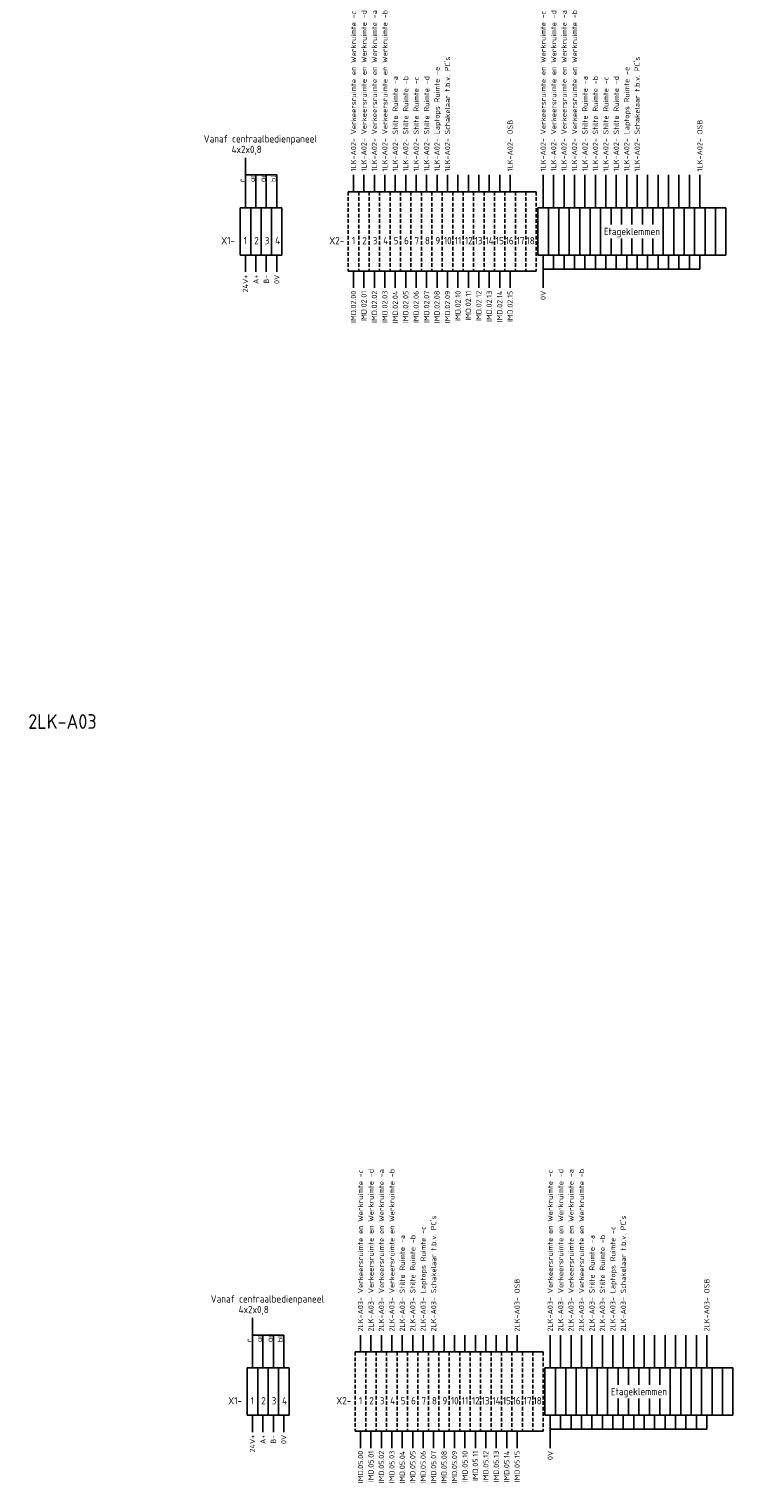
# Model space of a CAD drawing. Extents: x -1224 to 18134, y -20786 to 3554.
# Tile 17 of 88: x 4251 to 4491, y -7765 to -7268. Entities that reach past the tile are written whole.
import ezdxf
from ezdxf.enums import TextEntityAlignment as Align

# ---------------------------------------------------------------- set-up
doc = ezdxf.new("R2010")
doc.units = 0
doc.linetypes.add('HIDDEN2', pattern=[1.875, 1.25, -0.625])
doc.layers.add('EL$1----', color=3, linetype='CONTINUOUS')
doc.styles.add('BURO-018', font='ISO.shx', dxfattribs={"height": 1.8})
doc.styles.add('BURO-025', font='ISO.shx', dxfattribs={"height": 2.5})
doc.styles.add('BURO-050', font='ISO.shx', dxfattribs={"height": 5})

msp = doc.modelspace()

# ---------------------------------------------------------------- linework, layer by layer
at = {"layer": 'EL$1----', "color": 1}
for p, q in [((4324.59, -7329.52), (4324.59, -7312.46)), ((4335.3, -7318.31), (4324.59, -7318.31)), ((4328.16, -7329.52), (4328.16, -7318.31)), ((4331.73, -7329.52), (4331.73, -7318.31)), ((4335.3, -7329.52), (4335.3, -7318.31)), ((4361.51, -7324.05), (4361.51, -7318.31)), ((4365.07, -7324.05), (4365.07, -7318.31)), ((4368.64, -7324.05), (4368.64, -7318.31)), ((4372.21, -7324.05), (4372.21, -7318.31)), ((4375.77, -7324.05), (4375.77, -7318.31)), ((4379.34, -7324.05), (4379.34, -7318.31)), ((4382.91, -7324.05), (4382.91, -7318.31)), ((4386.48, -7324.05), (4386.48, -7318.31)), ((4390.04, -7324.05), (4390.04, -7318.31)), ((4393.61, -7324.05), (4393.61, -7318.31)), ((4397.18, -7324.05), (4397.18, -7318.31)), ((4400.74, -7324.05), (4400.74, -7318.31)), ((4404.31, -7324.05), (4404.31, -7318.31)), ((4407.88, -7324.05), (4407.88, -7318.31)), ((4411.45, -7324.05), (4411.45, -7318.31)), ((4415.01, -7324.05), (4415.01, -7318.31)), ((4426.3, -7329.52), (4426.3, -7318.31)), ((4429.87, -7329.52), (4429.87, -7318.31)), ((4433.43, -7329.52), (4433.43, -7318.31)), ((4437, -7329.52), (4437, -7318.31)), ((4440.57, -7329.52), (4440.57, -7318.31)), ((4444.14, -7329.52), (4444.14, -7318.31)), ((4447.7, -7329.52), (4447.7, -7318.31)), ((4451.27, -7329.52), (4451.27, -7318.31)), ((4454.84, -7329.52), (4454.84, -7318.31)), ((4458.4, -7329.52), (4458.4, -7318.31)), ((4461.97, -7329.52), (4461.97, -7318.31)), ((4465.54, -7329.52), (4465.54, -7318.31)), ((4469.11, -7329.52), (4469.11, -7318.31)), ((4472.67, -7329.52), (4472.67, -7318.31)), ((4476.24, -7329.52), (4476.24, -7318.31)), ((4479.81, -7329.52), (4479.81, -7318.31)), ((4324.59, -7345.67), (4324.59, -7351.41)), ((4328.16, -7345.67), (4328.16, -7351.41)), ((4331.73, -7345.67), (4331.73, -7351.41)), ((4335.3, -7345.67), (4335.3, -7351.41)), ((4426.3, -7345.67), (4426.3, -7356.88)), ((4429.87, -7345.67), (4429.87, -7350.44)), ((4433.43, -7345.67), (4433.43, -7350.44)), ((4437, -7345.67), (4437, -7350.44)), ((4440.57, -7345.67), (4440.57, -7350.44)), ((4444.14, -7345.67), (4444.14, -7350.44)), ((4447.7, -7345.67), (4447.7, -7350.44)), ((4451.27, -7345.67), (4451.27, -7350.44)), ((4454.84, -7345.67), (4454.84, -7350.44)), ((4458.4, -7345.67), (4458.4, -7350.44)), ((4461.97, -7345.67), (4461.97, -7350.44)), ((4465.54, -7345.67), (4465.54, -7350.44)), ((4469.11, -7345.67), (4469.11, -7350.44)), ((4472.67, -7345.67), (4472.67, -7350.44)), ((4476.24, -7345.67), (4476.24, -7350.44)), ((4479.81, -7345.67), (4479.81, -7350.44)), ((4361.51, -7351.14), (4361.51, -7356.88)), ((4365.07, -7351.14), (4365.07, -7356.88)), ((4368.64, -7351.14), (4368.64, -7356.88)), ((4372.21, -7351.14), (4372.21, -7356.88)), ((4375.77, -7351.14), (4375.77, -7356.88)), ((4379.34, -7351.14), (4379.34, -7356.88)), ((4382.91, -7351.14), (4382.91, -7356.88)), ((4386.48, -7351.14), (4386.48, -7356.88)), ((4390.04, -7351.14), (4390.04, -7356.88)), ((4393.61, -7351.14), (4393.61, -7356.88)), ((4397.18, -7351.14), (4397.18, -7356.88)), ((4400.74, -7351.14), (4400.74, -7356.88)), ((4404.31, -7351.14), (4404.31, -7356.88)), ((4407.88, -7351.14), (4407.88, -7356.88)), ((4411.45, -7351.14), (4411.45, -7356.88)), ((4415.01, -7351.14), (4415.01, -7356.88)), ((4429.87, -7350.44), (4426.3, -7350.44)), ((4433.43, -7350.44), (4429.87, -7350.44)), ((4437, -7350.44), (4433.43, -7350.44)), ((4440.57, -7350.44), (4437, -7350.44)), ((4444.14, -7350.44), (4440.57, -7350.44)), ((4447.7, -7350.44), (4444.14, -7350.44)), ((4451.27, -7350.44), (4447.7, -7350.44)), ((4454.84, -7350.44), (4451.27, -7350.44)), ((4458.4, -7350.44), (4454.84, -7350.44)), ((4461.97, -7350.44), (4458.4, -7350.44)), ((4465.54, -7350.44), (4461.97, -7350.44)), ((4469.11, -7350.44), (4465.54, -7350.44)), ((4472.67, -7350.44), (4469.11, -7350.44)), ((4476.24, -7350.44), (4472.67, -7350.44)), ((4479.81, -7350.44), (4476.24, -7350.44)), ((4326.99, -7725.59), (4326.99, -7708.54)), ((4337.69, -7714.39), (4326.99, -7714.39)), ((4330.56, -7725.59), (4330.56, -7714.39)), ((4334.13, -7725.59), (4334.13, -7714.39)), ((4337.69, -7725.59), (4337.69, -7714.39)), ((4363.9, -7720.12), (4363.9, -7714.39)), ((4367.47, -7720.12), (4367.47, -7714.39)), ((4371.04, -7720.12), (4371.04, -7714.39)), ((4374.61, -7720.12), (4374.61, -7714.39)), ((4378.17, -7720.12), (4378.17, -7714.39)), ((4381.74, -7720.12), (4381.74, -7714.39)), ((4385.31, -7720.12), (4385.31, -7714.39)), ((4388.87, -7720.12), (4388.87, -7714.39)), ((4392.44, -7720.12), (4392.44, -7714.39)), ((4396.01, -7720.12), (4396.01, -7714.39)), ((4399.58, -7720.12), (4399.58, -7714.39)), ((4403.14, -7720.12), (4403.14, -7714.39)), ((4406.71, -7720.12), (4406.71, -7714.39)), ((4410.28, -7720.12), (4410.28, -7714.39)), ((4413.84, -7720.12), (4413.84, -7714.39)), ((4417.41, -7720.12), (4417.41, -7714.39)), ((4428.7, -7725.59), (4428.7, -7714.39)), ((4432.27, -7725.59), (4432.27, -7714.39)), ((4435.83, -7725.59), (4435.83, -7714.39)), ((4439.4, -7725.59), (4439.4, -7714.39)), ((4442.97, -7725.59), (4442.97, -7714.39)), ((4446.53, -7725.59), (4446.53, -7714.39)), ((4450.1, -7725.59), (4450.1, -7714.39)), ((4453.67, -7725.59), (4453.67, -7714.39)), ((4457.24, -7725.59), (4457.24, -7714.39)), ((4460.8, -7725.59), (4460.8, -7714.39)), ((4464.37, -7725.59), (4464.37, -7714.39)), ((4467.94, -7725.59), (4467.94, -7714.39)), ((4471.5, -7725.59), (4471.5, -7714.39)), ((4475.07, -7725.59), (4475.07, -7714.39)), ((4478.64, -7725.59), (4478.64, -7714.39)), ((4482.21, -7725.59), (4482.21, -7714.39)), ((4326.99, -7741.75), (4326.99, -7747.48)), ((4330.56, -7741.75), (4330.56, -7747.48)), ((4334.13, -7741.75), (4334.13, -7747.48)), ((4337.69, -7741.75), (4337.69, -7747.48)), ((4428.7, -7741.75), (4428.7, -7752.95)), ((4432.27, -7741.75), (4432.27, -7746.52)), ((4435.83, -7741.75), (4435.83, -7746.52)), ((4439.4, -7741.75), (4439.4, -7746.52)), ((4442.97, -7741.75), (4442.97, -7746.52)), ((4446.53, -7741.75), (4446.53, -7746.52)), ((4450.1, -7741.75), (4450.1, -7746.52)), ((4453.67, -7741.75), (4453.67, -7746.52)), ((4457.24, -7741.75), (4457.24, -7746.52)), ((4460.8, -7741.75), (4460.8, -7746.52)), ((4464.37, -7741.75), (4464.37, -7746.52)), ((4467.94, -7741.75), (4467.94, -7746.52)), ((4471.5, -7741.75), (4471.5, -7746.52)), ((4475.07, -7741.75), (4475.07, -7746.52)), ((4478.64, -7741.75), (4478.64, -7746.52)), ((4482.21, -7741.75), (4482.21, -7746.52)), ((4363.9, -7747.22), (4363.9, -7752.95)), ((4367.47, -7747.22), (4367.47, -7752.95)), ((4371.04, -7747.22), (4371.04, -7752.95)), ((4374.61, -7747.22), (4374.61, -7752.95)), ((4378.17, -7747.22), (4378.17, -7752.95)), ((4381.74, -7747.22), (4381.74, -7752.95)), ((4385.31, -7747.22), (4385.31, -7752.95)), ((4388.87, -7747.22), (4388.87, -7752.95)), ((4392.44, -7747.22), (4392.44, -7752.95)), ((4396.01, -7747.22), (4396.01, -7752.95)), ((4399.58, -7747.22), (4399.58, -7752.95)), ((4403.14, -7747.22), (4403.14, -7752.95)), ((4406.71, -7747.22), (4406.71, -7752.95)), ((4410.28, -7747.22), (4410.28, -7752.95)), ((4413.84, -7747.22), (4413.84, -7752.95)), ((4417.41, -7747.22), (4417.41, -7752.95)), ((4432.27, -7746.52), (4428.7, -7746.52)), ((4435.83, -7746.52), (4432.27, -7746.52)), ((4439.4, -7746.52), (4435.83, -7746.52)), ((4442.97, -7746.52), (4439.4, -7746.52)), ((4446.53, -7746.52), (4442.97, -7746.52)), ((4450.1, -7746.52), (4446.53, -7746.52)), ((4453.67, -7746.52), (4450.1, -7746.52)), ((4457.24, -7746.52), (4453.67, -7746.52)), ((4460.8, -7746.52), (4457.24, -7746.52)), ((4464.37, -7746.52), (4460.8, -7746.52)), ((4467.94, -7746.52), (4464.37, -7746.52)), ((4471.5, -7746.52), (4467.94, -7746.52)), ((4475.07, -7746.52), (4471.5, -7746.52)), ((4478.64, -7746.52), (4475.07, -7746.52)), ((4482.21, -7746.52), (4478.64, -7746.52))]:
    msp.add_line(p, q, dxfattribs=at)
at = {"layer": 'EL$1----', "color": 1, "linetype": 'Continuous'}
for p, q in [((4359.72, -7324.05), (4363.29, -7324.05)), ((4363.29, -7324.05), (4366.86, -7324.05)), ((4366.86, -7324.05), (4370.42, -7324.05)), ((4370.42, -7324.05), (4373.99, -7324.05)), ((4373.99, -7324.05), (4377.56, -7324.05)), ((4377.56, -7324.05), (4381.13, -7324.05)), ((4381.13, -7324.05), (4384.69, -7324.05)), ((4384.69, -7324.05), (4388.26, -7324.05)), ((4388.26, -7324.05), (4391.83, -7324.05)), ((4391.83, -7324.05), (4395.39, -7324.05)), ((4395.39, -7324.05), (4398.96, -7324.05)), ((4398.96, -7324.05), (4402.53, -7324.05)), ((4402.53, -7324.05), (4406.1, -7324.05)), ((4406.1, -7324.05), (4409.66, -7324.05)), ((4409.66, -7324.05), (4413.23, -7324.05)), ((4413.23, -7324.05), (4416.8, -7324.05)), ((4416.8, -7324.05), (4420.36, -7324.05)), ((4420.36, -7324.05), (4423.93, -7324.05)), ((4363.29, -7351.14), (4359.72, -7351.14)), ((4366.86, -7351.14), (4363.29, -7351.14)), ((4370.42, -7351.14), (4366.86, -7351.14)), ((4373.99, -7351.14), (4370.42, -7351.14)), ((4377.56, -7351.14), (4373.99, -7351.14)), ((4381.13, -7351.14), (4377.56, -7351.14)), ((4384.69, -7351.14), (4381.13, -7351.14)), ((4388.26, -7351.14), (4384.69, -7351.14)), ((4391.83, -7351.14), (4388.26, -7351.14)), ((4395.39, -7351.14), (4391.83, -7351.14)), ((4398.96, -7351.14), (4395.39, -7351.14)), ((4402.53, -7351.14), (4398.96, -7351.14)), ((4406.1, -7351.14), (4402.53, -7351.14)), ((4409.66, -7351.14), (4406.1, -7351.14)), ((4413.23, -7351.14), (4409.66, -7351.14)), ((4416.8, -7351.14), (4413.23, -7351.14)), ((4420.36, -7351.14), (4416.8, -7351.14)), ((4423.93, -7351.14), (4420.36, -7351.14)), ((4362.12, -7720.12), (4365.69, -7720.12)), ((4365.69, -7720.12), (4369.25, -7720.12)), ((4369.25, -7720.12), (4372.82, -7720.12)), ((4372.82, -7720.12), (4376.39, -7720.12)), ((4376.39, -7720.12), (4379.96, -7720.12)), ((4379.96, -7720.12), (4383.52, -7720.12)), ((4383.52, -7720.12), (4387.09, -7720.12)), ((4387.09, -7720.12), (4390.66, -7720.12)), ((4390.66, -7720.12), (4394.22, -7720.12)), ((4394.22, -7720.12), (4397.79, -7720.12)), ((4397.79, -7720.12), (4401.36, -7720.12)), ((4401.36, -7720.12), (4404.93, -7720.12)), ((4404.93, -7720.12), (4408.49, -7720.12)), ((4408.49, -7720.12), (4412.06, -7720.12)), ((4412.06, -7720.12), (4415.63, -7720.12)), ((4415.63, -7720.12), (4419.2, -7720.12)), ((4419.2, -7720.12), (4422.76, -7720.12)), ((4422.76, -7720.12), (4426.33, -7720.12)), ((4365.69, -7747.22), (4362.12, -7747.22)), ((4369.25, -7747.22), (4365.69, -7747.22)), ((4372.82, -7747.22), (4369.25, -7747.22)), ((4376.39, -7747.22), (4372.82, -7747.22)), ((4379.96, -7747.22), (4376.39, -7747.22)), ((4383.52, -7747.22), (4379.96, -7747.22)), ((4387.09, -7747.22), (4383.52, -7747.22)), ((4390.66, -7747.22), (4387.09, -7747.22)), ((4394.22, -7747.22), (4390.66, -7747.22)), ((4397.79, -7747.22), (4394.22, -7747.22)), ((4401.36, -7747.22), (4397.79, -7747.22)), ((4404.93, -7747.22), (4401.36, -7747.22)), ((4408.49, -7747.22), (4404.93, -7747.22)), ((4412.06, -7747.22), (4408.49, -7747.22)), ((4415.63, -7747.22), (4412.06, -7747.22)), ((4419.2, -7747.22), (4415.63, -7747.22)), ((4422.76, -7747.22), (4419.2, -7747.22)), ((4426.33, -7747.22), (4422.76, -7747.22))]:
    msp.add_line(p, q, dxfattribs=at)
at = {"layer": 'EL$1----', "color": 1, "linetype": 'HIDDEN2'}
for p, q in [((4359.72, -7324.05), (4359.72, -7351.14)), ((4363.29, -7324.05), (4363.29, -7351.14)), ((4363.29, -7324.05), (4363.29, -7351.14)), ((4366.86, -7324.05), (4366.86, -7351.14)), ((4366.86, -7324.05), (4366.86, -7351.14)), ((4370.42, -7324.05), (4370.42, -7351.14)), ((4370.42, -7324.05), (4370.42, -7351.14)), ((4373.99, -7324.05), (4373.99, -7351.14)), ((4373.99, -7324.05), (4373.99, -7351.14)), ((4377.56, -7324.05), (4377.56, -7351.14)), ((4377.56, -7324.05), (4377.56, -7351.14)), ((4381.13, -7324.05), (4381.13, -7351.14)), ((4381.13, -7324.05), (4381.13, -7351.14)), ((4384.69, -7324.05), (4384.69, -7351.14)), ((4384.69, -7324.05), (4384.69, -7351.14)), ((4388.26, -7324.05), (4388.26, -7351.14)), ((4388.26, -7324.05), (4388.26, -7351.14)), ((4391.83, -7324.05), (4391.83, -7351.14)), ((4391.83, -7324.05), (4391.83, -7351.14)), ((4395.39, -7324.05), (4395.39, -7351.14)), ((4395.39, -7324.05), (4395.39, -7351.14)), ((4398.96, -7324.05), (4398.96, -7351.14)), ((4398.96, -7324.05), (4398.96, -7351.14)), ((4402.53, -7324.05), (4402.53, -7351.14)), ((4402.53, -7324.05), (4402.53, -7351.14)), ((4406.1, -7324.05), (4406.1, -7351.14)), ((4406.1, -7324.05), (4406.1, -7351.14)), ((4409.66, -7324.05), (4409.66, -7351.14)), ((4409.66, -7324.05), (4409.66, -7351.14)), ((4413.23, -7324.05), (4413.23, -7351.14)), ((4413.23, -7324.05), (4413.23, -7351.14)), ((4416.8, -7324.05), (4416.8, -7351.14)), ((4416.8, -7324.05), (4416.8, -7351.14)), ((4416.8, -7324.05), (4416.8, -7351.14)), ((4416.8, -7324.05), (4416.8, -7351.14)), ((4420.36, -7324.05), (4420.36, -7351.14)), ((4420.36, -7324.05), (4420.36, -7351.14)), ((4423.93, -7324.05), (4423.93, -7351.14)), ((4362.12, -7720.12), (4362.12, -7747.22)), ((4365.69, -7720.12), (4365.69, -7747.22)), ((4365.69, -7720.12), (4365.69, -7747.22)), ((4369.25, -7720.12), (4369.25, -7747.22)), ((4369.25, -7720.12), (4369.25, -7747.22)), ((4372.82, -7720.12), (4372.82, -7747.22)), ((4372.82, -7720.12), (4372.82, -7747.22)), ((4376.39, -7720.12), (4376.39, -7747.22)), ((4376.39, -7720.12), (4376.39, -7747.22)), ((4379.96, -7720.12), (4379.96, -7747.22)), ((4379.96, -7720.12), (4379.96, -7747.22)), ((4383.52, -7720.12), (4383.52, -7747.22)), ((4383.52, -7720.12), (4383.52, -7747.22)), ((4387.09, -7720.12), (4387.09, -7747.22)), ((4387.09, -7720.12), (4387.09, -7747.22)), ((4390.66, -7720.12), (4390.66, -7747.22)), ((4390.66, -7720.12), (4390.66, -7747.22)), ((4394.22, -7720.12), (4394.22, -7747.22)), ((4394.22, -7720.12), (4394.22, -7747.22)), ((4397.79, -7720.12), (4397.79, -7747.22)), ((4397.79, -7720.12), (4397.79, -7747.22)), ((4401.36, -7720.12), (4401.36, -7747.22)), ((4401.36, -7720.12), (4401.36, -7747.22)), ((4404.93, -7720.12), (4404.93, -7747.22)), ((4404.93, -7720.12), (4404.93, -7747.22)), ((4408.49, -7720.12), (4408.49, -7747.22)), ((4408.49, -7720.12), (4408.49, -7747.22)), ((4412.06, -7720.12), (4412.06, -7747.22)), ((4412.06, -7720.12), (4412.06, -7747.22)), ((4415.63, -7720.12), (4415.63, -7747.22)), ((4415.63, -7720.12), (4415.63, -7747.22)), ((4419.2, -7720.12), (4419.2, -7747.22)), ((4419.2, -7720.12), (4419.2, -7747.22)), ((4419.2, -7720.12), (4419.2, -7747.22)), ((4419.2, -7720.12), (4419.2, -7747.22)), ((4422.76, -7720.12), (4422.76, -7747.22)), ((4422.76, -7720.12), (4422.76, -7747.22)), ((4426.33, -7720.12), (4426.33, -7747.22))]:
    msp.add_line(p, q, dxfattribs=at)
at = {"layer": 'EL$1----'}
for p, q in [((4322.81, -7329.52), (4326.38, -7329.52)), ((4322.81, -7329.52), (4322.81, -7345.67)), ((4326.38, -7329.52), (4326.38, -7345.67)), ((4326.38, -7329.52), (4329.95, -7329.52)), ((4326.38, -7329.52), (4326.38, -7345.67)), ((4329.95, -7329.52), (4329.95, -7345.67)), ((4329.95, -7329.52), (4333.51, -7329.52)), ((4329.95, -7329.52), (4329.95, -7345.67)), ((4333.51, -7329.52), (4333.51, -7345.67)), ((4333.51, -7329.52), (4337.08, -7329.52)), ((4333.51, -7329.52), (4333.51, -7345.67)), ((4337.08, -7329.52), (4337.08, -7345.67)), ((4337.08, -7329.52), (4337.08, -7345.67)), ((4337.08, -7329.52), (4337.08, -7345.67)), ((4337.08, -7329.52), (4337.08, -7345.67)), ((4424.52, -7329.52), (4428.08, -7329.52)), ((4424.52, -7329.52), (4424.52, -7345.67)), ((4428.08, -7329.52), (4428.08, -7345.67)), ((4428.08, -7329.52), (4431.65, -7329.52)), ((4428.08, -7329.52), (4428.08, -7345.67)), ((4431.65, -7329.52), (4431.65, -7345.67)), ((4431.65, -7329.52), (4435.22, -7329.52)), ((4431.65, -7329.52), (4431.65, -7345.67)), ((4435.22, -7329.52), (4435.22, -7345.67)), ((4435.22, -7329.52), (4438.79, -7329.52)), ((4438.79, -7329.52), (4438.79, -7345.67)), ((4438.79, -7329.52), (4442.35, -7329.52)), ((4438.79, -7329.52), (4438.79, -7345.67)), ((4442.35, -7329.52), (4442.35, -7345.67)), ((4442.35, -7329.52), (4445.92, -7329.52)), ((4442.35, -7329.52), (4442.35, -7345.67)), ((4445.92, -7329.52), (4445.92, -7345.67)), ((4445.92, -7329.52), (4449.49, -7329.52)), ((4445.92, -7329.52), (4445.92, -7345.67)), ((4449.49, -7329.52), (4449.49, -7335.25)), ((4449.49, -7329.52), (4453.05, -7329.52)), ((4449.49, -7329.52), (4449.49, -7335.25)), ((4453.05, -7329.52), (4453.05, -7335.25)), ((4453.05, -7329.52), (4456.62, -7329.52)), ((4453.05, -7329.52), (4453.05, -7335.25)), ((4456.62, -7329.52), (4456.62, -7335.25)), ((4456.62, -7329.52), (4460.19, -7329.52)), ((4456.62, -7329.52), (4456.62, -7335.25)), ((4460.19, -7329.52), (4460.19, -7335.25)), ((4460.19, -7329.52), (4460.19, -7335.25)), ((4460.19, -7329.52), (4463.76, -7329.52)), ((4463.76, -7329.52), (4463.76, -7335.25)), ((4463.76, -7329.52), (4467.32, -7329.52)), ((4463.76, -7329.52), (4463.76, -7335.25)), ((4467.32, -7329.52), (4467.32, -7345.67)), ((4467.32, -7329.52), (4470.89, -7329.52)), ((4467.32, -7329.52), (4467.32, -7345.67)), ((4470.89, -7329.52), (4470.89, -7345.67)), ((4470.89, -7329.52), (4474.46, -7329.52)), ((4470.89, -7329.52), (4470.89, -7345.67)), ((4474.46, -7329.52), (4474.46, -7345.67)), ((4474.46, -7329.52), (4478.02, -7329.52)), ((4474.46, -7329.52), (4474.46, -7345.67)), ((4478.02, -7329.52), (4478.02, -7345.67)), ((4478.02, -7329.52), (4481.59, -7329.52)), ((4478.02, -7329.52), (4478.02, -7345.67)), ((4481.59, -7329.52), (4481.59, -7345.67)), ((4481.59, -7329.52), (4481.59, -7345.67)), ((4481.59, -7329.52), (4481.59, -7345.67)), ((4481.59, -7329.52), (4485.16, -7329.52)), ((4481.59, -7329.52), (4481.59, -7345.67)), ((4485.16, -7329.52), (4485.16, -7345.67)), ((4485.16, -7329.52), (4488.73, -7329.52)), ((4485.16, -7329.52), (4485.16, -7345.67)), ((4488.73, -7329.52), (4488.73, -7345.67)), ((4488.73, -7329.52), (4488.73, -7345.67)), ((4449.49, -7339.94), (4449.49, -7345.67)), ((4449.49, -7339.94), (4449.49, -7345.67)), ((4453.05, -7339.94), (4453.05, -7345.67)), ((4453.05, -7339.94), (4453.05, -7345.67)), ((4456.62, -7339.94), (4456.62, -7345.67)), ((4456.62, -7339.94), (4456.62, -7345.67)), ((4460.19, -7339.94), (4460.19, -7345.67)), ((4460.19, -7339.94), (4460.19, -7345.67)), ((4463.76, -7339.94), (4463.76, -7345.67)), ((4463.76, -7339.94), (4463.76, -7345.67)), ((4326.38, -7345.67), (4322.81, -7345.67)), ((4329.95, -7345.67), (4326.38, -7345.67)), ((4333.51, -7345.67), (4329.95, -7345.67)), ((4337.08, -7345.67), (4333.51, -7345.67)), ((4428.08, -7345.67), (4424.52, -7345.67)), ((4431.65, -7345.67), (4428.08, -7345.67)), ((4435.22, -7345.67), (4431.65, -7345.67)), ((4438.79, -7345.67), (4435.22, -7345.67)), ((4442.35, -7345.67), (4438.79, -7345.67)), ((4445.92, -7345.67), (4442.35, -7345.67)), ((4449.49, -7345.67), (4445.92, -7345.67)), ((4453.05, -7345.67), (4449.49, -7345.67)), ((4456.62, -7345.67), (4453.05, -7345.67)), ((4460.19, -7345.67), (4456.62, -7345.67)), ((4463.76, -7345.67), (4460.19, -7345.67)), ((4467.32, -7345.67), (4463.76, -7345.67)), ((4470.89, -7345.67), (4467.32, -7345.67)), ((4474.46, -7345.67), (4470.89, -7345.67)), ((4478.02, -7345.67), (4474.46, -7345.67)), ((4481.59, -7345.67), (4478.02, -7345.67)), ((4485.16, -7345.67), (4481.59, -7345.67)), ((4488.73, -7345.67), (4485.16, -7345.67)), ((4325.21, -7725.59), (4328.78, -7725.59)), ((4325.21, -7725.59), (4325.21, -7741.75)), ((4328.78, -7725.59), (4328.78, -7741.75)), ((4328.78, -7725.59), (4332.34, -7725.59)), ((4328.78, -7725.59), (4328.78, -7741.75)), ((4332.34, -7725.59), (4332.34, -7741.75)), ((4332.34, -7725.59), (4335.91, -7725.59)), ((4332.34, -7725.59), (4332.34, -7741.75)), ((4335.91, -7725.59), (4335.91, -7741.75)), ((4335.91, -7725.59), (4339.48, -7725.59)), ((4335.91, -7725.59), (4335.91, -7741.75)), ((4339.48, -7725.59), (4339.48, -7741.75)), ((4339.48, -7725.59), (4339.48, -7741.75)), ((4339.48, -7725.59), (4339.48, -7741.75)), ((4339.48, -7725.59), (4339.48, -7741.75)), ((4426.91, -7725.59), (4430.48, -7725.59)), ((4426.91, -7725.59), (4426.91, -7741.75)), ((4430.48, -7725.59), (4430.48, -7741.75)), ((4430.48, -7725.59), (4434.05, -7725.59)), ((4430.48, -7725.59), (4430.48, -7741.75)), ((4434.05, -7725.59), (4434.05, -7741.75)), ((4434.05, -7725.59), (4437.62, -7725.59)), ((4434.05, -7725.59), (4434.05, -7741.75)), ((4437.62, -7725.59), (4437.62, -7741.75)), ((4437.62, -7725.59), (4441.18, -7725.59)), ((4441.18, -7725.59), (4441.18, -7741.75)), ((4441.18, -7725.59), (4444.75, -7725.59)), ((4441.18, -7725.59), (4441.18, -7741.75)), ((4444.75, -7725.59), (4444.75, -7741.75)), ((4444.75, -7725.59), (4448.32, -7725.59)), ((4444.75, -7725.59), (4444.75, -7741.75)), ((4448.32, -7725.59), (4448.32, -7741.75)), ((4448.32, -7725.59), (4451.88, -7725.59)), ((4448.32, -7725.59), (4448.32, -7741.75)), ((4451.88, -7725.59), (4451.88, -7731.32)), ((4451.88, -7725.59), (4455.45, -7725.59)), ((4451.88, -7725.59), (4451.88, -7731.32)), ((4455.45, -7725.59), (4455.45, -7731.32)), ((4455.45, -7725.59), (4459.02, -7725.59)), ((4455.45, -7725.59), (4455.45, -7731.32)), ((4459.02, -7725.59), (4459.02, -7731.32)), ((4459.02, -7725.59), (4462.59, -7725.59)), ((4459.02, -7725.59), (4459.02, -7731.32)), ((4462.59, -7725.59), (4462.59, -7731.32)), ((4462.59, -7725.59), (4462.59, -7731.32)), ((4462.59, -7725.59), (4466.15, -7725.59)), ((4466.15, -7725.59), (4466.15, -7731.32)), ((4466.15, -7725.59), (4469.72, -7725.59)), ((4466.15, -7725.59), (4466.15, -7731.32)), ((4469.72, -7725.59), (4469.72, -7741.75)), ((4469.72, -7725.59), (4473.29, -7725.59)), ((4469.72, -7725.59), (4469.72, -7741.75)), ((4473.29, -7725.59), (4473.29, -7741.75)), ((4473.29, -7725.59), (4476.85, -7725.59)), ((4473.29, -7725.59), (4473.29, -7741.75)), ((4476.85, -7725.59), (4476.85, -7741.75)), ((4476.85, -7725.59), (4480.42, -7725.59)), ((4476.85, -7725.59), (4476.85, -7741.75)), ((4480.42, -7725.59), (4480.42, -7741.75)), ((4480.42, -7725.59), (4483.99, -7725.59)), ((4480.42, -7725.59), (4480.42, -7741.75)), ((4483.99, -7725.59), (4483.99, -7741.75)), ((4483.99, -7725.59), (4483.99, -7741.75)), ((4483.99, -7725.59), (4483.99, -7741.75)), ((4483.99, -7725.59), (4487.56, -7725.59)), ((4483.99, -7725.59), (4483.99, -7741.75)), ((4487.56, -7725.59), (4487.56, -7741.75)), ((4487.56, -7725.59), (4491.12, -7725.59)), ((4487.56, -7725.59), (4487.56, -7741.75)), ((4491.12, -7725.59), (4491.12, -7741.75)), ((4491.12, -7725.59), (4491.12, -7741.75)), ((4451.88, -7736.02), (4451.88, -7741.75)), ((4451.88, -7736.02), (4451.88, -7741.75)), ((4455.45, -7736.02), (4455.45, -7741.75)), ((4455.45, -7736.02), (4455.45, -7741.75)), ((4459.02, -7736.02), (4459.02, -7741.75)), ((4459.02, -7736.02), (4459.02, -7741.75)), ((4462.59, -7736.02), (4462.59, -7741.75)), ((4462.59, -7736.02), (4462.59, -7741.75)), ((4466.15, -7736.02), (4466.15, -7741.75)), ((4466.15, -7736.02), (4466.15, -7741.75)), ((4328.78, -7741.75), (4325.21, -7741.75)), ((4332.34, -7741.75), (4328.78, -7741.75)), ((4335.91, -7741.75), (4332.34, -7741.75)), ((4339.48, -7741.75), (4335.91, -7741.75)), ((4430.48, -7741.75), (4426.91, -7741.75)), ((4434.05, -7741.75), (4430.48, -7741.75)), ((4437.62, -7741.75), (4434.05, -7741.75)), ((4441.18, -7741.75), (4437.62, -7741.75)), ((4444.75, -7741.75), (4441.18, -7741.75)), ((4448.32, -7741.75), (4444.75, -7741.75)), ((4451.88, -7741.75), (4448.32, -7741.75)), ((4455.45, -7741.75), (4451.88, -7741.75)), ((4459.02, -7741.75), (4455.45, -7741.75)), ((4462.59, -7741.75), (4459.02, -7741.75)), ((4466.15, -7741.75), (4462.59, -7741.75)), ((4469.72, -7741.75), (4466.15, -7741.75)), ((4473.29, -7741.75), (4469.72, -7741.75)), ((4476.85, -7741.75), (4473.29, -7741.75)), ((4480.42, -7741.75), (4476.85, -7741.75)), ((4483.99, -7741.75), (4480.42, -7741.75)), ((4487.56, -7741.75), (4483.99, -7741.75)), ((4491.12, -7741.75), (4487.56, -7741.75))]:
    msp.add_line(p, q, dxfattribs=at)

# ---------------------------------------------------------------- texts
at = {"layer": 'EL$1----', "color": 1, "style": 'BURO-018'}
for s, p in [('1LK-A02- Verkeersruimte en Werkruimte -c', (4361.51, -7317.09)), ('1LK-A02- Verkeersruimte en Werkruimte -d', (4365.07, -7317.09)), ('1LK-A02- Verkeersruimte en Werkruimte -a', (4368.64, -7317.09)), ('1LK-A02- Verkeersruimte en Werkruimte -b', (4372.21, -7317.09)), ('1LK-A02- Verkeersruimte en Werkruimte -c', (4426.3, -7317.09)), ('1LK-A02- Verkeersruimte en Werkruimte -d', (4429.87, -7317.09)), ('1LK-A02- Verkeersruimte en Werkruimte -a', (4433.43, -7317.09)), ('1LK-A02- Verkeersruimte en Werkruimte -b', (4437, -7317.09)), ('1LK-A02- Laptops Ruimte -e', (4390.04, -7317.09)), ("1LK-A02- Schakelaar t.b.v. PC's", (4393.61, -7317.09)), ('1LK-A02- Laptops Ruimte -e', (4454.84, -7317.09)), ("1LK-A02- Schakelaar t.b.v. PC's", (4458.4, -7317.09)), ('1LK-A02- Stilte Ruimte -a', (4375.77, -7317.09)), ('1LK-A02- Stilte Ruimte -b', (4379.34, -7317.09)), ('1LK-A02- Stilte Ruimte -c', (4382.91, -7317.09)), ('1LK-A02- Stilte Ruimte -d', (4386.48, -7317.09)), ('1LK-A02- Stilte Ruimte -a', (4440.57, -7317.09)), ('1LK-A02- Stilte Ruimte -b', (4444.14, -7317.09)), ('1LK-A02- Stilte Ruimte -c', (4447.7, -7317.09)), ('1LK-A02- Stilte Ruimte -d', (4451.27, -7317.09)), ('1LK-A02- OSB', (4415.01, -7317.09)), ('1LK-A02- OSB', (4479.81, -7317.09)), ('2LK-A03- Verkeersruimte en Werkruimte -c', (4363.9, -7713.16)), ('2LK-A03- Verkeersruimte en Werkruimte -d', (4367.47, -7713.16)), ('2LK-A03- Verkeersruimte en Werkruimte -a', (4371.04, -7713.16)), ('2LK-A03- Verkeersruimte en Werkruimte -b', (4374.61, -7713.16)), ('2LK-A03- Verkeersruimte en Werkruimte -c', (4428.7, -7713.16)), ('2LK-A03- Verkeersruimte en Werkruimte -d', (4432.27, -7713.16)), ('2LK-A03- Verkeersruimte en Werkruimte -a', (4435.83, -7713.16)), ('2LK-A03- Verkeersruimte en Werkruimte -b', (4439.4, -7713.16)), ("2LK-A03- Schakelaar t.b.v. PC's", (4388.87, -7713.16)), ("2LK-A03- Schakelaar t.b.v. PC's", (4453.67, -7713.16)), ('2LK-A03- Laptops Ruimte -c', (4385.31, -7713.16)), ('2LK-A03- Laptops Ruimte -c', (4450.1, -7713.16)), ('2LK-A03- Stilte Ruimte -a', (4378.17, -7713.16)), ('2LK-A03- Stilte Ruimte -b', (4381.74, -7713.16)), ('2LK-A03- Stilte Ruimte -a', (4442.97, -7713.16)), ('2LK-A03- Stilte Ruimte -b', (4446.53, -7713.16)), ('2LK-A03- OSB', (4417.41, -7713.16)), ('2LK-A03- OSB', (4482.21, -7713.16))]:
    msp.add_text(s, height=1.8, rotation=90, dxfattribs=at).set_placement(p, align=Align.MIDDLE_LEFT)
at = {"layer": 'EL$1----', "color": 1, "style": 'BURO-025'}
for s, p in [('Vanaf centraalbedienpaneel', (4310.34, -7307.22)), ('4x2x0,8', (4319.87, -7310.83)), ('X1-', (4316.33, -7341.97)), ('1', (4324.03, -7341.97)), ('2', (4327.6, -7341.97)), ('3', (4331.17, -7341.97)), ('4', (4334.74, -7341.97)), ('X2-', (4353.24, -7341.97)), ('1', (4360.94, -7341.97)), ('2', (4364.51, -7341.97)), ('3', (4368.08, -7341.97)), ('4', (4371.65, -7341.97)), ('5', (4375.21, -7341.97)), ('6', (4378.78, -7341.97)), ('7', (4382.35, -7341.97)), ('8', (4385.91, -7341.97)), ('9', (4389.48, -7341.97)), ('10', (4392.37, -7341.97)), ('11', (4396.1, -7341.97)), ('12', (4399.54, -7341.97)), ('13', (4402.86, -7341.97)), ('14', (4406.55, -7341.97)), ('15', (4410.12, -7341.97)), ('16', (4413.45, -7341.97)), ('17', (4417.25, -7341.97)), ('18', (4420.59, -7341.97)), ('Vanaf centraalbedienpaneel', (4312.74, -7703.29)), ('4x2x0,8', (4322.27, -7706.91)), ('X1-', (4318.73, -7738.05)), ('1', (4326.43, -7738.05)), ('2', (4330, -7738.05)), ('3', (4333.57, -7738.05)), ('4', (4337.13, -7738.05)), ('X2-', (4355.64, -7738.05)), ('1', (4363.34, -7738.05)), ('2', (4366.91, -7738.05)), ('3', (4370.48, -7738.05)), ('4', (4374.04, -7738.05)), ('5', (4377.61, -7738.05)), ('6', (4381.18, -7738.05)), ('7', (4384.75, -7738.05)), ('8', (4388.31, -7738.05)), ('9', (4391.88, -7738.05)), ('10', (4394.77, -7738.05)), ('11', (4398.5, -7738.05)), ('12', (4401.94, -7738.05)), ('13', (4405.25, -7738.05)), ('14', (4408.95, -7738.05)), ('15', (4412.52, -7738.05)), ('16', (4415.85, -7738.05)), ('17', (4419.65, -7738.05)), ('18', (4422.99, -7738.05))]:
    msp.add_text(s, height=2.5, dxfattribs=at).set_placement(p)
at = {"layer": 'EL$1----', "color": 2, "style": 'BURO-018'}
for s, p in [('r', (4324.27, -7320.73)), ('gr', (4327.84, -7320.73)), ('ge', (4331.41, -7320.73)), ('bl', (4334.98, -7320.73)), ('r', (4326.67, -7716.8)), ('gr', (4330.24, -7716.8)), ('ge', (4333.81, -7716.8)), ('bl', (4337.37, -7716.8))]:
    msp.add_text(s, height=1.8, rotation=90, dxfattribs=at).set_placement(p)
at = {"layer": 'EL$1----', "color": 1, "style": 'BURO-025'}
for p in [(4456.62, -7337.6), (4459.02, -7733.67)]:
    msp.add_text('Etageklemmen', height=2.5, dxfattribs=at).set_placement(p, align=Align.MIDDLE_CENTER)
at = {"layer": 'EL$1----', "color": 1, "style": 'BURO-018'}
for s, p in [('24V+', (4324.59, -7352.35)), ('A+', (4328.16, -7352.35)), ('B-', (4331.73, -7352.35)), ('0V', (4335.3, -7352.35)), ('IMD.02.00', (4361.51, -7357.82)), ('IMD.02.01', (4365.07, -7357.82)), ('IMD.02.02', (4368.64, -7357.82)), ('IMD.02.03', (4372.21, -7357.82)), ('IMD.02.04', (4375.77, -7357.82)), ('IMD.02.05', (4379.34, -7357.82)), ('IMD.02.06', (4382.91, -7357.82)), ('IMD.02.07', (4386.48, -7357.82)), ('IMD.02.08', (4390.04, -7357.82)), ('IMD.02.09', (4393.61, -7357.82)), ('IMD.02.10', (4397.18, -7357.82)), ('IMD.02.11', (4400.74, -7357.82)), ('IMD.02.12', (4404.31, -7357.82)), ('IMD.02.13', (4407.88, -7357.82)), ('IMD.02.14', (4411.45, -7357.82)), ('IMD.02.15', (4415.01, -7357.82)), ('0V', (4426.3, -7357.82)), ('24V+', (4326.99, -7748.42)), ('A+', (4330.56, -7748.42)), ('B-', (4334.13, -7748.42)), ('0V', (4337.69, -7748.42)), ('IMD.05.00', (4363.9, -7753.89)), ('IMD.05.01', (4367.47, -7753.89)), ('IMD.05.02', (4371.04, -7753.89)), ('IMD.05.03', (4374.61, -7753.89)), ('IMD.05.04', (4378.17, -7753.89)), ('IMD.05.05', (4381.74, -7753.89)), ('IMD.05.06', (4385.31, -7753.89)), ('IMD.05.07', (4388.87, -7753.89)), ('IMD.05.08', (4392.44, -7753.89)), ('IMD.05.09', (4396.01, -7753.89)), ('IMD.05.10', (4399.58, -7753.89)), ('IMD.05.11', (4403.14, -7753.89)), ('IMD.05.12', (4406.71, -7753.89)), ('IMD.05.13', (4410.28, -7753.89)), ('IMD.05.14', (4413.84, -7753.89)), ('IMD.05.15', (4417.41, -7753.89)), ('0V', (4428.7, -7753.89))]:
    msp.add_text(s, height=1.8, rotation=90, dxfattribs=at).set_placement(p, align=Align.MIDDLE_RIGHT)
at = {"layer": 'EL$1----', "color": 2, "style": 'BURO-050'}
msp.add_text('2LK-A03', height=5, dxfattribs=at).set_placement((4250.41, -7507.41))

doc.saveas('drawing.dxf')
